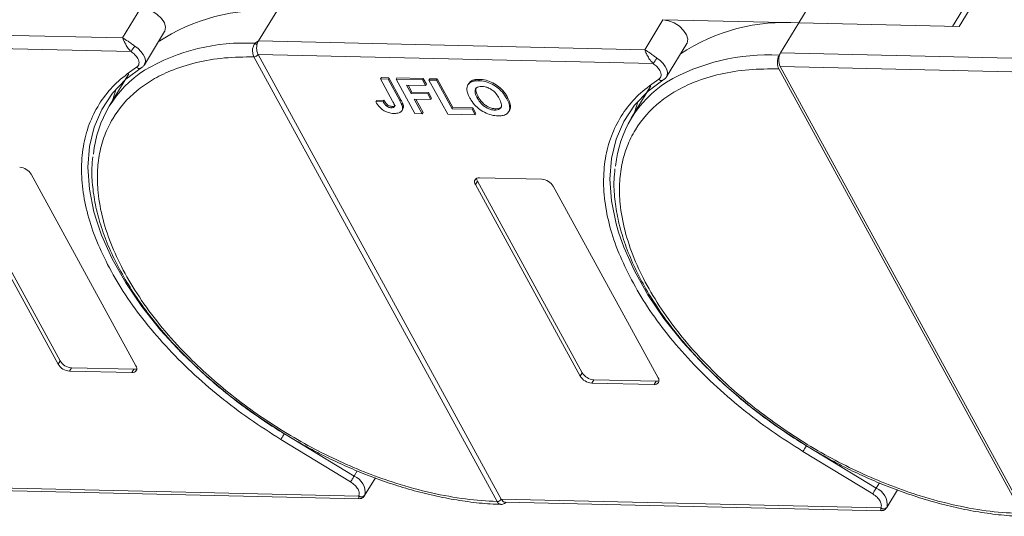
# Model space of a CAD drawing. Header units: millimetres. Extents: x -797 to 677, y 79 to 1112.
# Tile 49 of 75: x 90 to 181, y 958 to 1004. Entities that reach past the tile are written whole.
import ezdxf

# ---------------------------------------------------------------- set-up
doc = ezdxf.new("R2010")
doc.units = ezdxf.units.MM

msp = doc.modelspace()

# ---------------------------------------------------------------- linework, layer by layer
at = {"color": 7, "linetype": 'Continuous', "lineweight": 15}
for p, q in [((163.912, 1006.721), (162.045, 1003.652)), ((177.87, 1006.037), (176.22, 1003.326)), ((176.815, 1003.313), (178.496, 1006.075)), ((101.399, 1005.043), (99.718, 1002.281)), ((112.237, 1001.994), (113.918, 1004.756)), ((149.526, 1003.939), (147.845, 1001.177)), ((162.045, 1003.652), (149.526, 1003.939)), ((99.718, 1002.281), (64.111, 1003.098)), ((160.364, 1000.89), (162.045, 1003.652)), ((162.045, 1003.652), (176.815, 1003.313)), ((101.725, 999.799), (103.592, 1002.868)), ((64.082, 1001.854), (100.493, 1001.019)), ((111.939, 1001.782), (112.237, 1001.994)), ((147.845, 1001.177), (112.237, 1001.994)), ((149.852, 998.694), (151.719, 1001.763)), ((111.827, 1000.539), (111.826, 1000.541)), ((134.243, 959.567), (111.827, 1000.539)), ((112.209, 1000.75), (148.62, 999.914)), ((112.209, 1000.748), (134.625, 959.776)), ((160.233, 1000.675), (160.364, 1000.89)), ((185.835, 1000.305), (160.364, 1000.89)), ((101.392, 999.482), (101.371, 999.474)), ((101.52, 999.594), (101.482, 999.544)), ((101.75, 999.844), (101.725, 999.799)), ((182.622, 958.456), (160.205, 999.431)), ((160.335, 999.645), (182.753, 958.671)), ((160.335, 999.645), (185.471, 999.069)), ((100.287, 998.962), (98.476, 995.985)), ((123.567, 998.622), (123.492, 998.499)), ((124.608, 996.459), (123.492, 998.499)), ((123.492, 998.499), (124.183, 998.483)), ((123.567, 998.622), (124.257, 998.606)), ((124.257, 998.606), (124.183, 998.483)), ((124.183, 998.483), (125.27, 996.496)), ((124.257, 998.606), (125.345, 996.619)), ((124.994, 998.589), (124.92, 998.466)), ((124.92, 998.466), (127.36, 998.41)), ((126.644, 995.314), (124.92, 998.466)), ((124.994, 998.589), (127.435, 998.533)), ((127.435, 998.533), (127.36, 998.41)), ((127.36, 998.41), (127.647, 997.885)), ((127.435, 998.533), (127.722, 998.008)), ((128.033, 998.519), (127.959, 998.396)), ((129.683, 995.245), (127.959, 998.396)), ((127.959, 998.396), (128.649, 998.381)), ((128.033, 998.519), (128.724, 998.503)), ((128.724, 998.503), (128.649, 998.381)), ((128.649, 998.381), (130.086, 995.754)), ((128.724, 998.503), (130.161, 995.877)), ((132.611, 998.454), (132.536, 998.331)), ((149.519, 998.378), (149.497, 998.369)), ((149.647, 998.49), (149.609, 998.44)), ((149.877, 998.74), (149.852, 998.694)), ((127.647, 997.885), (125.898, 997.925)), ((125.898, 997.925), (126.318, 997.157)), ((126.041, 997.922), (126.392, 997.28)), ((127.722, 998.008), (127.647, 997.885)), ((131.626, 998.084), (131.551, 997.961)), ((131.921, 998.348), (131.847, 998.225)), ((148.414, 997.858), (146.603, 994.881)), ((125.345, 996.619), (125.27, 996.496)), ((126.392, 997.28), (126.318, 997.157)), ((126.318, 997.157), (127.837, 997.122)), ((126.392, 997.28), (127.912, 997.245)), ((128.125, 996.597), (126.605, 996.632)), ((126.605, 996.632), (127.335, 995.298)), ((126.749, 996.629), (127.409, 995.421)), ((127.912, 997.245), (127.837, 997.122)), ((127.837, 997.122), (128.125, 996.597)), ((127.912, 997.245), (128.199, 996.72)), ((128.199, 996.72), (128.125, 996.597)), ((132.411, 996.74), (132.486, 996.863)), ((135.206, 996.794), (135.131, 996.671)), ((123.127, 996.517), (123.052, 996.394)), ((123.721, 996.419), (123.052, 996.394)), ((123.127, 996.517), (123.795, 996.542)), ((123.795, 996.542), (123.721, 996.419)), ((124.104, 996.147), (124.029, 996.025)), ((124.568, 995.965), (124.494, 995.842)), ((125.471, 995.578), (125.546, 995.701)), ((125.594, 996.021), (125.519, 995.899)), ((130.161, 995.877), (130.086, 995.754)), ((130.086, 995.754), (131.928, 995.712)), ((130.161, 995.877), (132.003, 995.834)), ((132.003, 995.834), (131.928, 995.712)), ((131.928, 995.712), (132.215, 995.186)), ((132.003, 995.834), (132.29, 995.309)), ((134.1, 995.746), (134.026, 995.624)), ((127.335, 995.298), (126.644, 995.314)), ((127.335, 995.298), (127.409, 995.421)), ((132.215, 995.186), (129.683, 995.245)), ((132.215, 995.186), (132.29, 995.309)), ((135.303, 995.474), (135.378, 995.597)), ((93.767, 972.228), (84.11, 989.879)), ((84.297, 990.186), (93.954, 972.535)), ((91.293, 989.714), (100.95, 972.063)), ((132.61, 989.388), (138.357, 989.257)), ((132.424, 989.081), (132.237, 988.774)), ((141.894, 971.124), (132.237, 988.774)), ((132.424, 989.081), (142.08, 971.431)), ((139.42, 988.61), (149.077, 970.959)), ((93.954, 972.535), (93.767, 972.228)), ((95.017, 971.888), (94.83, 971.581)), ((100.576, 971.449), (94.83, 971.581)), ((95.017, 971.888), (100.763, 971.756)), ((100.763, 971.756), (100.576, 971.449)), ((142.08, 971.431), (141.894, 971.124)), ((143.143, 970.784), (142.957, 970.477)), ((148.703, 970.345), (142.957, 970.477)), ((143.143, 970.784), (148.89, 970.652)), ((148.89, 970.652), (148.703, 970.345)), ((121.052, 961.9), (114.626, 965.81)), ((120.734, 961.376), (114.307, 965.286)), ((168.86, 960.272), (162.434, 964.182)), ((169.179, 960.796), (162.753, 964.706)), ((121.348, 962.386), (121.052, 961.9)), ((122.027, 960.116), (123.013, 961.736)), ((169.475, 961.282), (169.179, 960.796)), ((121.485, 960.076), (86.499, 960.879)), ((86.853, 960.613), (121.498, 959.818)), ((170.154, 959.012), (171.139, 960.632)), ((134.244, 959.565), (134.243, 959.567)), ((169.612, 958.972), (134.626, 959.775)), ((134.979, 959.509), (169.625, 958.714))]:
    msp.add_line(p, q, dxfattribs=at)
at = {"color": 7, "linetype": 'Continuous', "lineweight": 15, "flags": 128}
for points in [[(101.399, 1005.043), (101.901, 1004.965), (102.423, 1004.759), (102.909, 1004.448), (103.307, 1004.066), (103.574, 1003.653), (103.681, 1003.254), (103.617, 1002.912), (103.592, 1002.868)], [(149.526, 1003.939), (150.028, 1003.86), (150.55, 1003.655), (151.036, 1003.344), (151.434, 1002.961), (151.701, 1002.548), (151.808, 1002.15), (151.743, 1001.807), (151.719, 1001.763)], [(100.832, 1001.529), (101.145, 1001.295), (101.41, 1001.031), (101.617, 1000.752), (101.753, 1000.47), (101.813, 1000.201), (101.792, 999.957), (101.75, 999.844)], [(148.959, 1000.425), (149.271, 1000.191), (149.537, 999.927), (149.743, 999.647), (149.88, 999.366), (149.939, 999.097), (149.919, 998.853), (149.877, 998.74)], [(97.304, 985.486), (97.079, 986.267), (96.653, 988.358), (96.513, 990.368), (96.658, 992.273), (97.088, 994.055), (97.798, 995.695), (98.781, 997.175), (100.026, 998.479), (101.52, 999.594)], [(145.431, 984.382), (145.205, 985.163), (144.78, 987.254), (144.639, 989.263), (144.785, 991.169), (145.215, 992.951), (145.925, 994.591), (146.908, 996.07), (148.153, 997.375), (149.647, 998.49)], [(99.116, 997.572), (98.775, 996.523), (98.753, 996.441)], [(147.243, 996.468), (146.901, 995.419), (146.88, 995.336)], [(114.626, 965.81), (112.05, 967.484), (109.596, 969.297), (107.29, 971.228), (105.156, 973.258), (103.217, 975.366), (101.493, 977.528), (100.003, 979.723), (98.762, 981.926), (97.784, 984.115), (97.304, 985.486)], [(162.753, 964.706), (160.177, 966.38), (157.723, 968.192), (155.416, 970.124), (153.282, 972.154), (151.344, 974.262), (149.62, 976.424), (148.13, 978.618), (146.889, 980.822), (145.911, 983.011), (145.431, 984.382)], [(114.307, 965.286), (114.337, 965.334), (114.372, 965.392), (114.412, 965.458), (114.456, 965.529), (114.5, 965.603), (114.545, 965.676), (114.587, 965.746), (114.626, 965.81)], [(162.434, 964.182), (162.463, 964.23), (162.499, 964.288), (162.539, 964.354), (162.582, 964.425), (162.627, 964.499), (162.671, 964.572), (162.714, 964.642), (162.753, 964.706)], [(120.734, 961.376), (120.763, 961.425), (120.798, 961.483), (120.838, 961.549), (120.882, 961.62), (120.926, 961.693), (120.971, 961.766), (121.013, 961.836), (121.052, 961.9)], [(168.86, 960.272), (168.89, 960.32), (168.925, 960.378), (168.965, 960.444), (169.008, 960.515), (169.053, 960.589), (169.097, 960.662), (169.14, 960.732), (169.179, 960.796)]]:
    msp.add_lwpolyline(points, dxfattribs=at)
at = {"color": 7, "linetype": 'Continuous', "lineweight": 15}
for centre, radius, start, end in [((112.615, 987.45), 17.355, 85.6938, 123.62828), ((160.742, 986.346), 17.355, 85.6938, 123.62828), ((94.283, 1005.513), 7.665, 324.10303, 328.68906), ((110.961, 983.592), 18.217, 86.92425, 120.4678), ((111.446, 1001.104), 0.839, 38.60771, 54.0154), ((111.816, 1001.016), 0.475, 271.27035, 325.90225), ((111.817, 1001.013), 0.473, 271.29265, 326.07296), ((142.41, 1004.409), 7.665, 324.10303, 328.68906), ((159.13, 982.357), 18.351, 86.55376, 120.3559), ((161.55, 1000.24), 1.352, 151.28833, 206.07738), ((107.303, 990.614), 10.318, 122.73279, 174.66622), ((101.271, 999.835), 0.375, 225.62382, 285.36491), ((149.398, 998.731), 0.375, 225.62382, 285.36491), ((155.433, 989.508), 10.32, 122.70871, 174.6175), ((90.138, 989.012), 1.352, 31.28833, 86.07738), ((132.54, 989.011), 0.384, 79.47957, 217.89689), ((132.905, 989.368), 0.561, 182.97477, 210.78742), ((138.264, 987.907), 1.352, 31.28833, 86.07738), ((94.923, 972.93), 1.352, 211.28833, 266.07738), ((95.109, 973.237), 1.352, 211.28833, 266.07738), ((100.647, 971.827), 0.384, 259.47957, 37.89689), ((100.797, 972.316), 0.561, 266.58142, 294.38722), ((143.236, 972.133), 1.352, 211.28833, 266.07738), ((143.049, 971.826), 1.352, 211.28833, 266.07738), ((148.773, 970.723), 0.384, 259.47957, 37.89689), ((148.923, 971.212), 0.561, 266.58142, 294.38722), ((120.457, 960.399), 1.615, 351.72869, 68.36149), ((168.584, 959.295), 1.615, 351.72869, 68.36149), ((121.722, 960.425), 0.421, 235.82517, 322.2621), ((134.232, 960.04), 0.473, 271.29253, 326.07318), ((134.233, 960.037), 0.472, 271.31253, 326.24366), ((169.849, 959.32), 0.421, 235.82517, 322.2621)]:
    msp.add_arc(centre, radius, start, end, dxfattribs=at)
for points, knots in [([(99.718, 1002.281), (99.879, 1002.186), (100.129, 1002.038), (100.522, 1001.743), (100.736, 1001.596), (100.832, 1001.529)], [0, 0, 0, 0, 0.498413, 0.772928, 1, 1, 1, 1]), ([(100.493, 1001.019), (100.404, 1001.115), (100.215, 1001.321), (99.995, 1001.685), (99.823, 1002.026), (99.753, 1002.196), (99.718, 1002.281)], [0, 0, 0, 0, 0.2343503, 0.4981953, 0.748869, 1, 1, 1, 1]), ([(111.826, 1000.541), (111.798, 1000.603), (111.745, 1000.715), (111.7, 1000.932), (111.689, 1001.145), (111.715, 1001.35), (111.765, 1001.521), (111.837, 1001.669), (111.907, 1001.747), (111.939, 1001.782)], [0, 0, 0, 0, 0.172016, 0.312756, 0.499599, 0.630391, 0.758026, 0.889228, 1, 1, 1, 1]), ([(112.101, 1001.627), (112.088, 1001.53), (112.062, 1001.335), (112.095, 1001.039), (112.157, 1000.849), (112.202, 1000.763), (112.209, 1000.75)], [0, 0, 0, 0, 0.313335, 0.626691, 0.940048, 1, 1, 1, 1]), ([(147.845, 1001.177), (148.006, 1001.082), (148.255, 1000.934), (148.649, 1000.639), (148.862, 1000.492), (148.959, 1000.425)], [0, 0, 0, 0, 0.498413, 0.772928, 1, 1, 1, 1]), ([(148.62, 999.914), (148.531, 1000.011), (148.341, 1000.217), (148.122, 1000.58), (147.949, 1000.922), (147.88, 1001.092), (147.845, 1001.177)], [0, 0, 0, 0, 0.2343503, 0.4981953, 0.748869, 1, 1, 1, 1]), ([(134.243, 959.567), (133.279, 959.627), (131.322, 959.748), (128.176, 960.326), (125.143, 961.146), (122.3, 962.149), (119.691, 963.254), (117.101, 964.539), (113.714, 966.479), (110.516, 968.709), (107.624, 971.141), (105.446, 973.215), (103.342, 975.539), (101.43, 978.071), (99.884, 980.585), (98.685, 983.09), (97.84, 985.597), (97.422, 987.883), (97.356, 989.908), (97.559, 991.674), (98.028, 993.333), (99.009, 995.371), (100.502, 997.095), (102.441, 998.447), (104.246, 999.343), (106.448, 1000.043), (109.032, 1000.49), (110.905, 1000.523), (111.827, 1000.539)], [0, 0, 0, 0, 0.038862, 0.078912, 0.1200677, 0.1522272, 0.1843815, 0.2172151, 0.2500433, 0.3156185, 0.347778, 0.3799323, 0.4210926, 0.4611415, 0.5, 0.5388632, 0.578912, 0.6200677, 0.6522272, 0.6843815, 0.7172151, 0.7500433, 0.8156185, 0.847778, 0.8799323, 0.9210926, 0.9611404, 1, 1, 1, 1]), ([(101.009, 999.567), (101.063, 999.611), (101.173, 999.7), (101.238, 999.9), (101.228, 1000.132), (101.15, 1000.3), (101.112, 1000.382)], [0, 0, 0, 0, 0.2455128, 0.5, 0.7544872, 1, 1, 1, 1]), ([(112.209, 1000.75), (112.209, 1000.75), (112.209, 1000.749), (112.209, 1000.749), (112.209, 1000.749), (112.209, 1000.748)], [0, 0, 0, 0, 0.384699, 0.69235, 1, 1, 1, 1]), ([(160.205, 999.431), (160.17, 999.508), (160.101, 999.664), (160.062, 999.958), (160.079, 1000.257), (160.142, 1000.505), (160.207, 1000.626), (160.233, 1000.675)], [0, 0, 0, 0, 0.2146939, 0.4293877, 0.6440816, 0.8587754, 1, 1, 1, 1]), ([(98.335, 981.394), (97.939, 982.219), (97.147, 983.869), (96.385, 986.293), (95.95, 988.658), (95.884, 990.936), (96.195, 993.089), (96.88, 995.067), (97.925, 996.818), (99.275, 998.351), (100.431, 999.162), (101.009, 999.567)], [0, 0, 0, 0, 0.109778, 0.219542, 0.32932, 0.441716, 0.554889, 0.668062, 0.780458, 0.890226, 1, 1, 1, 1]), ([(101.37, 999.474), (101.45, 999.523), (101.612, 999.624), (101.709, 999.782), (101.758, 999.861)], [0, 0, 0, 0, 0.495762, 1, 1, 1, 1]), ([(182.622, 958.456), (181.657, 958.507), (179.697, 958.611), (176.538, 959.169), (173.489, 959.974), (170.625, 960.968), (167.996, 962.068), (165.383, 963.351), (161.964, 965.294), (158.735, 967.533), (155.814, 969.979), (153.616, 972.066), (151.494, 974.404), (149.567, 976.952), (148.01, 979.48), (146.805, 982), (145.958, 984.524), (145.543, 986.823), (145.484, 988.86), (145.698, 990.635), (146.181, 992.301), (147.188, 994.345), (148.711, 996.069), (150.687, 997.412), (152.522, 998.298), (154.757, 998.982), (157.377, 999.408), (159.272, 999.423), (160.205, 999.431)], [0, 0, 0, 0, 0.038823, 0.07885, 0.119997, 0.152169, 0.184336, 0.217193, 0.250044, 0.315664, 0.347836, 0.380003, 0.421155, 0.461181, 0.5, 0.538824, 0.57885, 0.619997, 0.652169, 0.684336, 0.717193, 0.750044, 0.815664, 0.847836, 0.880003, 0.921155, 0.961179, 1, 1, 1, 1]), ([(149.136, 998.463), (149.19, 998.507), (149.299, 998.595), (149.365, 998.795), (149.354, 999.028), (149.277, 999.195), (149.239, 999.278)], [0, 0, 0, 0, 0.2455128, 0.5, 0.7544872, 1, 1, 1, 1]), ([(131.921, 998.348), (131.957, 998.362), (132.029, 998.392), (132.145, 998.419), (132.259, 998.439), (132.372, 998.45), (132.489, 998.456), (132.57, 998.455), (132.611, 998.454)], [0, 0, 0, 0, 0.1854289, 0.3721896, 0.5277082, 0.6838775, 0.8416784, 1, 1, 1, 1]), ([(132.611, 998.454), (132.708, 998.449), (133.003, 998.434), (133.54, 998.3), (134.152, 997.983), (134.703, 997.53), (135.022, 997.118), (135.17, 996.857), (135.206, 996.794)], [0, 0, 0, 0, 0.101398, 0.306996, 0.506144, 0.685262, 0.924557, 1, 1, 1, 1]), ([(146.462, 980.29), (146.066, 981.115), (145.273, 982.765), (144.511, 985.189), (144.077, 987.554), (144.011, 989.831), (144.322, 991.985), (145.007, 993.962), (146.052, 995.714), (147.402, 997.246), (148.558, 998.057), (149.136, 998.463)], [0, 0, 0, 0, 0.109778, 0.219542, 0.32932, 0.441716, 0.554889, 0.668062, 0.780458, 0.890226, 1, 1, 1, 1]), ([(149.497, 998.369), (149.577, 998.419), (149.739, 998.519), (149.836, 998.677), (149.885, 998.757)], [0, 0, 0, 0, 0.495762, 1, 1, 1, 1]), ([(131.454, 997.533), (131.456, 997.607), (131.459, 997.756), (131.552, 997.997), (131.695, 998.152), (131.831, 998.217), (131.847, 998.225)], [0, 0, 0, 0, 0.250896, 0.502166, 0.940512, 1, 1, 1, 1]), ([(131.732, 996.735), (131.709, 996.777), (131.664, 996.861), (131.603, 996.991), (131.547, 997.126), (131.501, 997.263), (131.466, 997.4), (131.458, 997.488), (131.454, 997.533)], [0, 0, 0, 0, 0.15395, 0.308181, 0.478699, 0.649961, 0.824203, 1, 1, 1, 1]), ([(131.63, 998.081), (131.698, 998.173), (131.775, 998.278), (131.905, 998.34), (131.921, 998.348)], [0, 0, 0, 0, 0.8749054, 1, 1, 1, 1]), ([(131.847, 998.225), (131.883, 998.24), (131.955, 998.269), (132.07, 998.296), (132.184, 998.316), (132.297, 998.327), (132.414, 998.333), (132.495, 998.332), (132.536, 998.331)], [0, 0, 0, 0, 0.185429, 0.37219, 0.527708, 0.683877, 0.841678, 1, 1, 1, 1]), ([(132.411, 996.74), (132.368, 996.824), (132.259, 997.036), (132.179, 997.336), (132.24, 997.593), (132.41, 997.747), (132.629, 997.804), (132.78, 997.805), (132.832, 997.806)], [0, 0, 0, 0, 0.1586166, 0.4008637, 0.5730594, 0.7454856, 0.9129852, 1, 1, 1, 1]), ([(132.486, 996.863), (132.442, 996.947), (132.332, 997.16), (132.265, 997.45), (132.279, 997.654), (132.337, 997.706), (132.338, 997.707)], [0, 0, 0, 0, 0.274858, 0.694634, 0.993023, 1, 1, 1, 1]), ([(132.536, 998.331), (132.633, 998.326), (132.928, 998.311), (133.465, 998.178), (134.077, 997.86), (134.628, 997.407), (134.947, 996.995), (135.096, 996.734), (135.131, 996.671)], [0, 0, 0, 0, 0.101398, 0.306996, 0.506144, 0.685262, 0.924557, 1, 1, 1, 1]), ([(132.832, 997.806), (132.931, 997.798), (133.131, 997.783), (133.465, 997.67), (133.788, 997.484), (134.118, 997.189), (134.311, 996.917), (134.413, 996.737), (134.432, 996.702)], [0, 0, 0, 0, 0.160292, 0.321922, 0.490761, 0.657569, 0.933883, 1, 1, 1, 1]), ([(125.345, 996.619), (125.367, 996.577), (125.412, 996.493), (125.468, 996.38), (125.513, 996.28), (125.546, 996.193), (125.577, 996.106), (125.588, 996.05), (125.594, 996.021)], [0, 0, 0, 0, 0.2082698, 0.416707, 0.5614806, 0.7065734, 0.8528245, 1, 1, 1, 1]), ([(134.315, 995.098), (134.217, 995.103), (133.923, 995.119), (133.383, 995.249), (132.767, 995.568), (132.217, 996.022), (131.908, 996.426), (131.764, 996.679), (131.732, 996.735)], [0, 0, 0, 0, 0.102171, 0.30922, 0.51365, 0.692275, 0.932413, 1, 1, 1, 1]), ([(134.026, 995.624), (133.926, 995.632), (133.725, 995.648), (133.389, 995.768), (133.054, 995.963), (132.705, 996.278), (132.517, 996.551), (132.421, 996.722), (132.411, 996.74)], [0, 0, 0, 0, 0.15971, 0.320429, 0.491074, 0.67705, 0.96629, 1, 1, 1, 1]), ([(134.1, 995.746), (134.001, 995.754), (133.8, 995.771), (133.464, 995.891), (133.128, 996.086), (132.779, 996.401), (132.592, 996.674), (132.496, 996.845), (132.486, 996.863)], [0, 0, 0, 0, 0.15971, 0.320429, 0.491074, 0.67705, 0.96629, 1, 1, 1, 1]), ([(134.432, 996.702), (134.475, 996.618), (134.596, 996.382), (134.676, 996.055), (134.572, 995.796), (134.381, 995.657), (134.172, 995.624), (134.049, 995.624), (134.026, 995.624)], [0, 0, 0, 0, 0.15859, 0.447239, 0.620381, 0.793575, 0.961295, 1, 1, 1, 1]), ([(135.131, 996.671), (135.175, 996.587), (135.306, 996.334), (135.425, 995.933), (135.372, 995.522), (135.121, 995.237), (134.739, 995.106), (134.443, 995.101), (134.315, 995.098)], [0, 0, 0, 0, 0.101888, 0.307343, 0.492963, 0.678647, 0.860791, 1, 1, 1, 1]), ([(135.206, 996.794), (135.25, 996.71), (135.382, 996.456), (135.488, 996.063), (135.486, 995.734), (135.381, 995.625), (135.363, 995.607)], [0, 0, 0, 0, 0.192169, 0.579672, 0.929764, 1, 1, 1, 1]), ([(124.736, 995.318), (124.638, 995.324), (124.415, 995.337), (124.035, 995.446), (123.665, 995.657), (123.308, 995.981), (123.153, 996.232), (123.052, 996.394)], [0, 0, 0, 0, 0.155292, 0.353145, 0.543243, 0.704067, 1, 1, 1, 1]), ([(124.029, 996.025), (124.003, 996.048), (123.949, 996.096), (123.89, 996.168), (123.84, 996.235), (123.798, 996.296), (123.758, 996.357), (123.733, 996.398), (123.721, 996.419)], [0, 0, 0, 0, 0.1938055, 0.3931273, 0.5440688, 0.6954121, 0.8476129, 1, 1, 1, 1]), ([(123.795, 996.542), (123.808, 996.52), (123.833, 996.478), (123.875, 996.414), (123.922, 996.348), (123.974, 996.28), (124.032, 996.211), (124.079, 996.169), (124.104, 996.147)], [0, 0, 0, 0, 0.155996, 0.312125, 0.480895, 0.650212, 0.823248, 1, 1, 1, 1]), ([(124.494, 995.842), (124.463, 995.844), (124.402, 995.847), (124.312, 995.869), (124.229, 995.899), (124.158, 995.935), (124.09, 995.977), (124.049, 996.009), (124.029, 996.025)], [0, 0, 0, 0, 0.202387, 0.410907, 0.557829, 0.709472, 0.853224, 1, 1, 1, 1]), ([(124.104, 996.147), (124.151, 996.112), (124.242, 996.046), (124.395, 995.986), (124.501, 995.968), (124.556, 995.966), (124.568, 995.965)], [0, 0, 0, 0, 0.330398, 0.624767, 0.917361, 1, 1, 1, 1]), ([(124.608, 996.459), (124.652, 996.375), (124.728, 996.229), (124.789, 996.054), (124.786, 995.943), (124.735, 995.884), (124.638, 995.845), (124.549, 995.844), (124.494, 995.842)], [0, 0, 0, 0, 0.292027, 0.504854, 0.613905, 0.723685, 0.829816, 1, 1, 1, 1]), ([(124.568, 995.965), (124.629, 995.967), (124.725, 995.97), (124.82, 996.012), (124.839, 996.053), (124.847, 996.07)], [0, 0, 0, 0, 0.495374, 0.790754, 1, 1, 1, 1]), ([(125.519, 995.899), (125.523, 995.821), (125.532, 995.666), (125.418, 995.48), (125.169, 995.331), (124.9, 995.323), (124.736, 995.318)], [0, 0, 0, 0, 0.20646, 0.413515, 0.645211, 1, 1, 1, 1]), ([(125.27, 996.496), (125.292, 996.454), (125.337, 996.37), (125.393, 996.257), (125.438, 996.157), (125.471, 996.07), (125.502, 995.983), (125.514, 995.927), (125.519, 995.899)], [0, 0, 0, 0, 0.2082698, 0.416707, 0.5614806, 0.7065734, 0.8528245, 1, 1, 1, 1]), ([(125.594, 996.021), (125.602, 995.942), (125.613, 995.822), (125.554, 995.737), (125.534, 995.708)], [0, 0, 0, 0, 0.6631606, 1, 1, 1, 1]), ([(134.646, 995.973), (134.641, 995.958), (134.61, 995.873), (134.449, 995.783), (134.247, 995.746), (134.124, 995.746), (134.1, 995.746)], [0, 0, 0, 0, 0.084934, 0.502415, 0.906703, 1, 1, 1, 1]), ([(96.977, 991.324), (96.94, 990.987), (96.84, 990.084), (96.931, 988.531), (97.221, 986.693), (97.74, 984.81), (98.467, 982.902), (99.396, 980.985), (100.517, 979.075), (101.817, 977.188), (103.278, 975.343), (104.878, 973.56), (106.578, 971.873), (108.319, 970.32), (109.921, 969.025), (111.405, 967.921), (112.906, 966.874), (114.009, 966.184), (114.619, 965.803)], [0, 0, 0, 0, 0.04157, 0.111425, 0.181343, 0.251234, 0.321027, 0.390661, 0.460062, 0.529153, 0.597797, 0.665722, 0.732344, 0.796145, 0.855223, 0.897404, 0.943271, 1, 1, 1, 1]), ([(145.104, 990.228), (145.067, 989.888), (144.967, 988.982), (145.057, 987.427), (145.348, 985.588), (145.866, 983.705), (146.593, 981.798), (147.523, 979.881), (148.644, 977.971), (149.944, 976.084), (151.405, 974.238), (153.005, 972.456), (154.705, 970.768), (156.446, 969.216), (158.048, 967.921), (159.532, 966.816), (161.033, 965.769), (162.136, 965.08), (162.746, 964.698)], [0, 0, 0, 0, 0.041894, 0.111725, 0.18162, 0.251488, 0.321257, 0.390867, 0.460244, 0.529313, 0.597933, 0.665835, 0.732435, 0.796214, 0.855272, 0.897439, 0.94329, 1, 1, 1, 1]), ([(114.307, 965.286), (113.332, 965.905), (111.382, 967.143), (108.623, 969.24), (106.026, 971.491), (103.641, 973.89), (101.536, 976.376), (99.725, 978.891), (98.795, 980.566), (98.335, 981.394)], [0, 0, 0, 0, 0.140647, 0.281304, 0.425319, 0.570331, 0.715342, 0.859358, 1, 1, 1, 1]), ([(162.434, 964.182), (161.459, 964.801), (159.508, 966.038), (156.75, 968.135), (154.152, 970.387), (151.768, 972.786), (149.662, 975.272), (147.852, 977.787), (146.922, 979.462), (146.462, 980.29)], [0, 0, 0, 0, 0.140647, 0.281304, 0.425319, 0.570331, 0.715342, 0.859358, 1, 1, 1, 1]), ([(114.619, 965.803), (115.467, 965.305), (116.656, 964.607), (118.456, 963.683), (120, 962.947), (121.854, 962.155), (123.803, 961.422), (125.836, 960.765), (127.913, 960.211), (130.005, 959.772), (132.08, 959.473), (133.617, 959.321), (134.432, 959.315), (134.59, 959.314)], [0, 0, 0, 0, 0.130517, 0.183018, 0.269988, 0.35985, 0.455797, 0.555409, 0.657717, 0.761961, 0.867622, 0.974343, 1, 1, 1, 1]), ([(162.746, 964.698), (163.594, 964.201), (164.783, 963.503), (166.582, 962.579), (168.126, 961.842), (169.98, 961.051), (171.93, 960.317), (173.963, 959.661), (176.039, 959.107), (178.131, 958.668), (180.208, 958.368), (181.828, 958.212), (182.726, 958.208), (182.966, 958.207)], [0, 0, 0, 0, 0.1287816, 0.1805843, 0.2663985, 0.355065, 0.4497361, 0.548024, 0.6489718, 0.7518293, 0.8560851, 0.9613879, 1, 1, 1, 1]), ([(121.499, 959.819), (121.499, 959.826), (121.5, 959.841), (121.49, 960.001), (121.485, 960.076)], [0, 0, 0, 0, 0.529586, 1, 1, 1, 1]), ([(121.5, 959.818), (121.578, 959.825), (121.707, 959.836), (121.894, 959.942), (121.975, 960.047), (122.018, 960.102)], [0, 0, 0, 0, 0.411574, 0.687573, 1, 1, 1, 1]), ([(134.589, 959.305), (134.543, 959.312), (134.458, 959.326), (134.339, 959.418), (134.278, 959.513), (134.244, 959.565)], [0, 0, 0, 0, 0.3517077, 0.6434286, 1, 1, 1, 1]), ([(134.597, 959.301), (134.652, 959.304), (134.757, 959.311), (134.926, 959.382), (135.029, 959.461), (135.088, 959.506)], [0, 0, 0, 0, 0.313627, 0.602894, 1, 1, 1, 1]), ([(134.625, 959.776), (134.625, 959.776), (134.625, 959.776), (134.626, 959.775), (134.626, 959.775), (134.626, 959.775)], [0, 0, 0, 0, 0.384666, 0.692333, 1, 1, 1, 1]), ([(134.626, 959.775), (134.669, 959.712), (134.755, 959.587), (134.885, 959.507), (134.96, 959.517), (134.979, 959.52)], [0, 0, 0, 0, 0.42964, 0.85928, 1, 1, 1, 1]), ([(169.626, 958.715), (169.626, 958.722), (169.627, 958.736), (169.617, 958.897), (169.612, 958.972)], [0, 0, 0, 0, 0.529586, 1, 1, 1, 1]), ([(169.627, 958.714), (169.704, 958.72), (169.834, 958.731), (170.02, 958.838), (170.102, 958.943), (170.145, 958.998)], [0, 0, 0, 0, 0.411574, 0.687573, 1, 1, 1, 1])]:
    msp.add_open_spline(points, degree=3, knots=knots, dxfattribs=at)
for points in [[(112.237, 1001.994), (112.208, 1001.94), (112.15, 1001.831), (112.118, 1001.695), (112.101, 1001.627)], [(101.112, 1000.382), (101.036, 1000.498), (100.884, 1000.731), (100.623, 1000.923), (100.493, 1001.019)], [(149.239, 999.278), (149.163, 999.394), (149.01, 999.627), (148.75, 999.818), (148.62, 999.914)], [(121.415, 960.7), (121.332, 960.826), (121.165, 961.077), (120.877, 961.277), (120.734, 961.376)], [(121.485, 960.076), (121.513, 960.169), (121.568, 960.353), (121.466, 960.585), (121.415, 960.7)], [(169.542, 959.596), (169.458, 959.722), (169.292, 959.973), (169.004, 960.172), (168.86, 960.272)], [(169.612, 958.972), (169.64, 959.064), (169.694, 959.249), (169.593, 959.48), (169.542, 959.596)]]:
    msp.add_open_spline(points, degree=3, dxfattribs=at)

doc.saveas('drawing.dxf')
